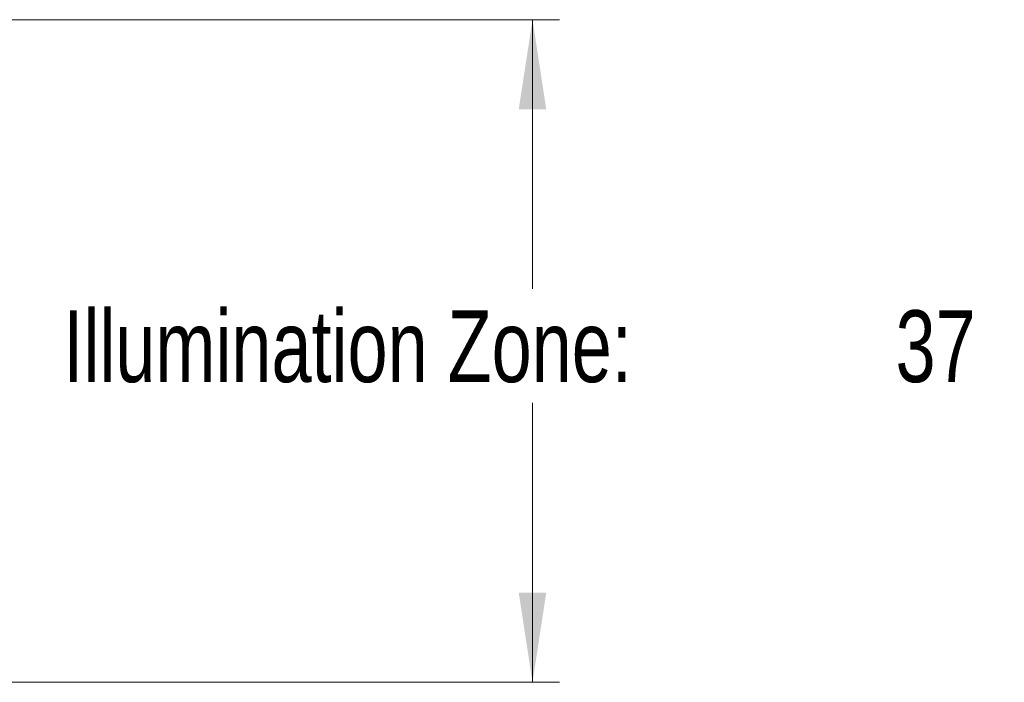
# Model space of a CAD drawing. Header units: millimetres. Extents: x 15 to 415, y 5 to 292.
# Tile 18 of 25: x 283 to 319, y 131 to 155. Entities that reach past the tile are written whole.
import ezdxf

# ---------------------------------------------------------------- set-up
doc = ezdxf.new("R2010")
doc.units = ezdxf.units.MM
doc.styles.add('SLDTEXTSTYLE0', font='TXT', dxfattribs={"width": 0.75})
doc.dimstyles.new('SLDDIMSTYLE5', dxfattribs={"dimtxt": 2.645833, "dimasz": 3.302, "dimexe": 0, "dimexo": 0.0625, "dimgap": 0.661458, "dimtad": 0, "dimtih": 1, "dimtoh": 1, "dimdec": 0, "dimlfac": 1.5, "dimrnd": 1e-09, "dimzin": 12, "dimdsep": 46, "dimtxsty": 'SLDTEXTSTYLE0', "dimsah": 1, "dimcen": 0.09, "dimadec": 0, "dimazin": 3, "dimtfac": 1, "dimtdec": 0, "dimtofl": 0, "dimtmove": 0, "dimatfit": 3, "dimfxl": 1, "dimfrac": 2, "dimtolj": 1, "dimtzin": 12, "dimarcsym": 0})

# ---------------------------------------------------------------- blocks, each defined once
blk = doc.blocks.new('_D_6')
at = {"color": 7, "linetype": 'Continuous', "lineweight": 0}
for p, q in [((276.592, 154.943), (303.017, 154.943)), ((302.017, 154.943), (302.017, 145.036)), ((302.017, 130.543), (302.017, 140.832)), ((276.592, 130.543), (303.017, 130.543))]:
    blk.add_line(p, q, dxfattribs=at)
at = {"color": 7, "linetype": 'Continuous', "lineweight": 18}
for points in [[(302.017, 154.943), (301.509, 151.641), (302.525, 151.641)], [(302.017, 130.543), (302.525, 133.845), (301.509, 133.845)]]:
    blk.add_solid(points, dxfattribs=at)
at = {"color": 7, "linetype": 'Continuous', "lineweight": 18, "attachment_point": 1, "style": 'SLDTEXTSTYLE0'}
for s, insert, char_height in [('Illumination Zone:', (284.731, 144.242), 2.64583), ('37', (315.393, 144.242), 2.6458)]:
    blk.add_mtext(s, dxfattribs=dict(at, insert=insert, char_height=char_height))

msp = doc.modelspace()

# ---------------------------------------------------------------- dimensions: what is measured, and where the dimension line sits
at = {"color": 7, "linetype": 'Continuous', "lineweight": 18}
dim = msp.add_linear_dim(base=(302.017314, 130.54267), p1=(275.592262, 154.94267), p2=(275.592262, 130.54267), angle=90, text='Illumination Zone: <>', dimstyle='SLDDIMSTYLE5', dxfattribs=at)
dim.commit()
dim.dimension.update_dxf_attribs({"geometry": '_D_6', "text_midpoint": (302.017314, 142.933615), "dimtype": 160})

doc.saveas('drawing.dxf')
